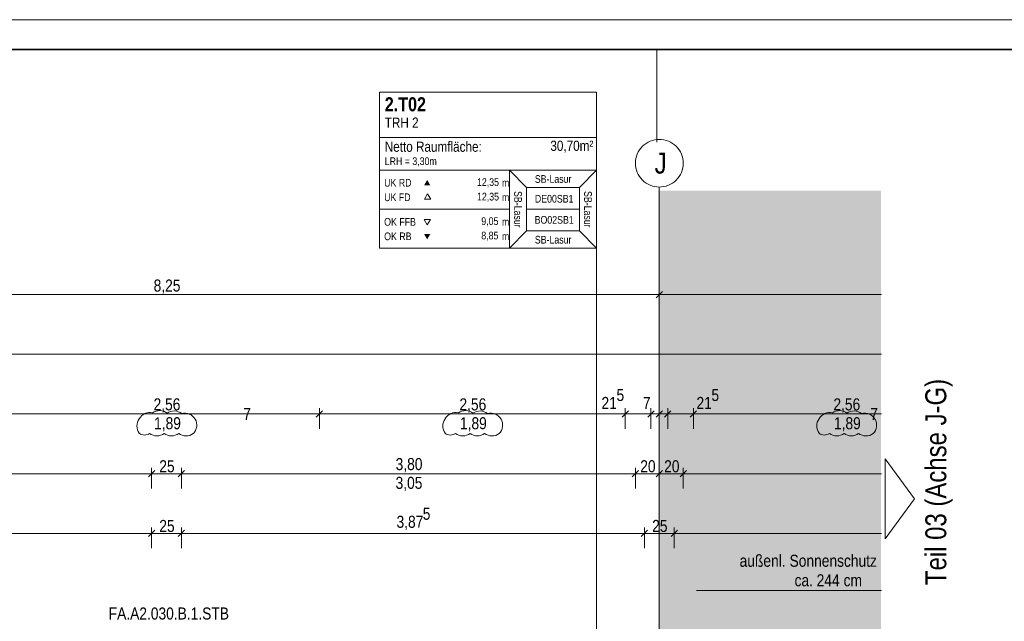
# Model space of a CAD drawing. Extents: x -620 to 300, y 62 to 1112.
# Tile 234 of 235: x -68 to 97, y 1012 to 1112. Entities that reach past the tile are written whole.
import ezdxf
from ezdxf.enums import TextEntityAlignment as Align
from ezdxf.lldxf.tags import DXFTag

# ---------------------------------------------------------------- set-up
doc = ezdxf.new("R2010")
doc.units = 0
doc.layers.get('0').update_dxf_attribs({"lineweight": 13})
doc.layers.add('--Darstellung Teil 07-00', color=2, linetype='grob-A06CPVE1L0', lineweight=13, true_color=0xffff00, plot=False)
for name, color, linetype, lineweight in [('30 -33 Aussenwände- 8 Sonnenschutz', 7, 'Continuous', 9), ('70 -71 Achsen- 1 Gebäudeachsen', 7, 'STRICHPUNKT2-A06CPVE5L0', 18), ('iwb_Plankopf Rahmen', 7, 'Continuous', 35), ('Keine-A06CPVE4L0', 7, 'Continuous', 9)]:
    doc.layers.add(name, color=color, linetype=linetype, lineweight=lineweight)
for name, color, linetype, lineweight, true_color in [('70 -72 Beschriftung- 1 Beschriftung allgemein', 7, 'Continuous', 9, 0xff6633), ('70 -75 Raumstempel- 1 Raumstempel-A06CPVE3L0', 1, 'Continuous', 50, 0xff0000), ('70 -75 Raumstempel-2 Verweislinie', 3, 'Continuous', 9, 0x00ff00), ('70 -76 Bemaßung- 2 Allgemein', 9, 'Continuous', 5, 0x808080), ('70 -77 Revision- 2 Wolken', 7, 'Continuous', 18, 0x944cff), ('iwb_Layout BA_Markierung', 7, 'Continuous', 9, 0xbadcdc), ('iwb_Layout Text', 3, 'Continuous', 18, 0x00ff00)]:
    doc.layers.add(name, color=color, linetype=linetype, lineweight=lineweight, true_color=true_color)
doc.styles.get("Standard").update_dxf_attribs({"font": 'ARIALN.TTF'})
tags = doc.linetypes.add('grob-A06CPVE1L0', pattern=[14, 3, -8, 3]).pattern_tags.tags
tags[8:9] = [DXFTag(74, 4), DXFTag(75, 0), DXFTag(340, '0'), DXFTag(46, 0.0), DXFTag(50, 0.0), DXFTag(44, 0.0), DXFTag(45, 0.0)]
tags[6:7] = [DXFTag(74, 4), DXFTag(75, 0), DXFTag(340, '0'), DXFTag(46, 0.0), DXFTag(50, 0.0), DXFTag(44, 0.0), DXFTag(45, 0.0)]
tags[4:5] = [DXFTag(74, 4), DXFTag(75, 0), DXFTag(340, '0'), DXFTag(46, 0.0), DXFTag(50, 0.0), DXFTag(44, 0.0), DXFTag(45, 0.0)]
tags = doc.linetypes.add('STRICHPUNKT2-A06CPVE5L0', pattern=[12.7, 6.35, -3.175, 0, -3.175]).pattern_tags.tags
tags[10:11] = [DXFTag(74, 4), DXFTag(75, 0), DXFTag(340, '0'), DXFTag(46, 0.0), DXFTag(50, 0.0), DXFTag(44, 0.0), DXFTag(45, 0.0)]
tags[8:9] = [DXFTag(74, 4), DXFTag(75, 0), DXFTag(340, '0'), DXFTag(46, 0.0), DXFTag(50, 0.0), DXFTag(44, 0.0), DXFTag(45, 0.0)]
tags[6:7] = [DXFTag(74, 4), DXFTag(75, 0), DXFTag(340, '0'), DXFTag(46, 0.0), DXFTag(50, 0.0), DXFTag(44, 0.0), DXFTag(45, 0.0)]
tags[4:5] = [DXFTag(74, 4), DXFTag(75, 0), DXFTag(340, '0'), DXFTag(46, 0.0), DXFTag(50, 0.0), DXFTag(44, 0.0), DXFTag(45, 0.0)]

# ---------------------------------------------------------------- blocks, each defined once
blk = doc.blocks.new('Polygon-A06CPVDVL0')
at = {"color": 0, "linetype": 'ByBlock', "lineweight": -2, "ltscale": 0.13}
blk.add_solid([(39.43, 86.62), (39.26, 1083.81), (76.5, 86.52), (76.5, 1083.81)], dxfattribs=at)
blk = doc.blocks.new('Referenz-A06CPVE6L0')
at = {"layer": '--Darstellung Teil 07-00', "color": 0, "linetype": 'grob-A06CPVE1L0', "lineweight": -2, "ltscale": 0.13}
blk.add_line((39.03, 1091.92), (39.03, 1107.27), dxfattribs=at)
at = {"layer": '30 -33 Aussenwände- 8 Sonnenschutz', "color": 0, "linetype": 'Continuous', "ltscale": 0.13}
blk.add_line((76.59, 1016.84), (45.63, 1016.84), dxfattribs=at)
at = {"layer": '70 -71 Achsen- 1 Gebäudeachsen', "color": 0, "linetype": 'STRICHPUNKT2-A06CPVE5L0', "ltscale": 0.18}
blk.add_line((39.42, 1084.39), (39.42, 84.95), dxfattribs=at)
at = {"layer": '70 -75 Raumstempel- 1 Raumstempel-A06CPVE3L0', "color": 0, "lineweight": 9}
for p, q in [((-7.4, 1100.29), (-7.4, 1074.16)), ((28.92, 1100.29), (-7.4, 1100.29)), ((28.92, 1074.16), (28.92, 1100.29)), ((28.92, 1092.7), (-7.4, 1092.7)), ((-7.4, 1087.23), (14.33, 1087.23)), ((17.21, 1084.33), (14.33, 1087.23)), ((28.92, 1087.23), (14.33, 1087.23)), ((14.33, 1087.23), (14.33, 1074.16)), ((26.04, 1084.33), (28.92, 1087.23)), ((0.63, 1083.26), (0.11, 1082.36)), ((1.16, 1082.36), (0.63, 1083.26)), ((17.21, 1077.05), (17.21, 1084.33)), ((17.21, 1084.33), (26.04, 1084.33)), ((26.04, 1077.05), (26.04, 1084.33)), ((0.11, 1082.36), (1.16, 1082.36)), ((-7.4, 1080.69), (14.33, 1080.69)), ((26.04, 1080.69), (17.21, 1080.69)), ((0.56, 1078.09), (0.04, 1078.99)), ((0.04, 1078.99), (1.09, 1078.99)), ((1.09, 1078.99), (0.56, 1078.09)), ((17.21, 1077.05), (14.33, 1074.16)), ((17.21, 1077.05), (26.04, 1077.05)), ((26.04, 1077.05), (28.92, 1074.16)), ((28.92, 1074.16), (-7.4, 1074.16))]:
    blk.add_line(p, q, dxfattribs=at)
at = {"layer": '70 -75 Raumstempel- 1 Raumstempel-A06CPVE3L0', "color": 0, "lineweight": 0}
for points in [[(1.09, 1084.68), (0.56, 1085.59), (0.04, 1084.68)], [(1.09, 1076.55), (0.56, 1075.64), (0.04, 1076.55)]]:
    blk.add_solid(points, dxfattribs=at)
at = {"layer": '70 -75 Raumstempel-2 Verweislinie', "color": 0, "linetype": 'Continuous', "ltscale": 0.13}
blk.add_line((28.92, 1074.16), (28.92, 979.61), dxfattribs=at)
at = {"layer": '70 -76 Bemaßung- 2 Allgemein', "color": 0, "linetype": 'Continuous', "ltscale": 0.13}
for p, q in [((38.36, 1066.39), (-124.52, 1066.39)), ((39.92, 1066.39), (38.36, 1066.39)), ((39.95, 1066.92), (38.89, 1065.86)), ((38.89, 1065.86), (39.95, 1066.92)), ((38.92, 1066.39), (40.48, 1066.39)), ((39.42, 1066.45), (39.42, 1067.39)), ((39.42, 1066.45), (39.42, 1067.39)), ((76.59, 1066.39), (40.48, 1066.39)), ((76.59, 1056.39), (-124.52, 1056.39)), ((-17.48, 1043.89), (-17.48, 1047.39)), ((-17.48, 1043.89), (-17.48, 1047.39)), ((33.72, 1043.89), (33.72, 1047.39)), ((33.72, 1043.89), (33.72, 1047.39)), ((38.02, 1043.89), (38.02, 1047.39)), ((38.02, 1043.89), (38.02, 1047.39)), ((39.42, 1046.45), (39.42, 1047.39)), ((39.42, 1046.45), (39.42, 1047.39)), ((40.82, 1043.89), (40.82, 1047.39)), ((40.82, 1043.89), (40.82, 1047.39)), ((45.12, 1043.89), (45.12, 1047.39)), ((45.12, 1043.89), (45.12, 1047.39)), ((-69.68, 1046.39), (-67.62, 1046.39)), ((-18.54, 1046.39), (-67.62, 1046.39)), ((-16.48, 1046.39), (-18.54, 1046.39)), ((-18.48, 1046.39), (-16.42, 1046.39)), ((32.66, 1046.39), (-16.42, 1046.39)), ((32.66, 1046.39), (31.6, 1046.39)), ((34.72, 1046.39), (32.66, 1046.39)), ((34.72, 1046.39), (32.66, 1046.39)), ((38.02, 1046.39), (33.72, 1046.39)), ((36.96, 1046.39), (35.9, 1046.39)), ((39.02, 1046.39), (36.96, 1046.39)), ((37.02, 1046.39), (39.08, 1046.39)), ((38.36, 1046.39), (37.3, 1046.39)), ((39.42, 1046.39), (38.02, 1046.39)), ((40.42, 1046.39), (38.36, 1046.39)), ((38.42, 1046.39), (40.48, 1046.39)), ((39.76, 1046.39), (38.7, 1046.39)), ((39.08, 1046.39), (40.14, 1046.39)), ((40.82, 1046.39), (39.42, 1046.39)), ((41.82, 1046.39), (39.76, 1046.39)), ((39.82, 1046.39), (41.88, 1046.39)), ((40.48, 1046.39), (41.54, 1046.39)), ((45.12, 1046.39), (40.82, 1046.39)), ((41.88, 1046.39), (42.94, 1046.39)), ((44.12, 1046.39), (46.18, 1046.39)), ((44.12, 1046.39), (46.18, 1046.39)), ((46.18, 1046.39), (47.24, 1046.39)), ((76.59, 1046.39), (46.18, 1046.39)), ((-45.58, 1033.89), (-45.58, 1037.39)), ((-45.58, 1033.89), (-45.58, 1037.39)), ((-40.58, 1033.89), (-40.58, 1037.39)), ((-40.58, 1033.89), (-40.58, 1037.39)), ((35.42, 1033.89), (35.42, 1037.39)), ((35.42, 1033.89), (35.42, 1037.39)), ((39.42, 1036.45), (39.42, 1037.39)), ((39.42, 1036.45), (39.42, 1037.39)), ((43.42, 1033.89), (43.42, 1037.39)), ((43.42, 1033.89), (43.42, 1037.39)), ((-46.64, 1036.39), (-120.52, 1036.39)), ((-44.58, 1036.39), (-46.64, 1036.39)), ((-46.58, 1036.39), (-44.52, 1036.39)), ((-41.64, 1036.39), (-44.52, 1036.39)), ((-39.58, 1036.39), (-41.64, 1036.39)), ((-41.58, 1036.39), (-39.52, 1036.39)), ((34.36, 1036.39), (-39.52, 1036.39)), ((36.42, 1036.39), (34.36, 1036.39)), ((34.42, 1036.39), (36.48, 1036.39)), ((38.36, 1036.39), (36.48, 1036.39)), ((40.42, 1036.39), (38.36, 1036.39)), ((38.42, 1036.39), (40.48, 1036.39)), ((42.36, 1036.39), (40.48, 1036.39)), ((44.42, 1036.39), (42.36, 1036.39)), ((42.42, 1036.39), (44.48, 1036.39)), ((76.59, 1036.39), (44.48, 1036.39)), ((-45.58, 1023.89), (-45.58, 1027.39)), ((-45.58, 1023.89), (-45.58, 1027.39)), ((-40.58, 1023.89), (-40.58, 1027.39)), ((-40.58, 1023.89), (-40.58, 1027.39)), ((36.92, 1023.89), (36.92, 1027.39)), ((36.92, 1023.89), (36.92, 1027.39)), ((41.92, 1023.89), (41.92, 1027.39)), ((41.92, 1023.89), (41.92, 1027.39)), ((-46.64, 1026.39), (-124.66, 1026.39)), ((-44.58, 1026.39), (-46.64, 1026.39)), ((-46.58, 1026.39), (-44.52, 1026.39)), ((-41.64, 1026.39), (-44.52, 1026.39)), ((-39.58, 1026.39), (-41.64, 1026.39)), ((-41.58, 1026.39), (-39.52, 1026.39)), ((35.86, 1026.39), (-39.52, 1026.39)), ((37.92, 1026.39), (35.86, 1026.39)), ((35.92, 1026.39), (37.98, 1026.39)), ((40.86, 1026.39), (37.98, 1026.39)), ((42.92, 1026.39), (40.86, 1026.39)), ((40.92, 1026.39), (42.98, 1026.39)), ((76.59, 1026.39), (42.98, 1026.39))]:
    blk.add_line(p, q, dxfattribs=at)
at = {"layer": '70 -76 Bemaßung- 2 Allgemein', "color": 0, "linetype": 'Continuous', "lineweight": 20, "ltscale": 0.2}
for p, q in [((-16.95, 1046.92), (-18.01, 1045.86)), ((-18.01, 1045.86), (-16.95, 1046.92)), ((34.25, 1046.92), (33.19, 1045.86)), ((34.25, 1046.92), (33.19, 1045.86)), ((37.49, 1045.86), (38.55, 1046.92)), ((38.55, 1046.92), (37.49, 1045.86)), ((38.89, 1045.86), (39.95, 1046.92)), ((39.95, 1046.92), (38.89, 1045.86)), ((40.29, 1045.86), (41.35, 1046.92)), ((41.35, 1046.92), (40.29, 1045.86)), ((44.59, 1045.86), (45.65, 1046.92)), ((44.59, 1045.86), (45.65, 1046.92)), ((-45.05, 1036.92), (-46.11, 1035.86)), ((-46.11, 1035.86), (-45.05, 1036.92)), ((-40.05, 1036.92), (-41.11, 1035.86)), ((-41.11, 1035.86), (-40.05, 1036.92)), ((35.95, 1036.92), (34.89, 1035.86)), ((34.89, 1035.86), (35.95, 1036.92)), ((39.95, 1036.92), (38.89, 1035.86)), ((38.89, 1035.86), (39.95, 1036.92)), ((43.95, 1036.92), (42.89, 1035.86)), ((42.89, 1035.86), (43.95, 1036.92)), ((-45.05, 1026.92), (-46.11, 1025.86)), ((-46.11, 1025.86), (-45.05, 1026.92)), ((-40.05, 1026.92), (-41.11, 1025.86)), ((-41.11, 1025.86), (-40.05, 1026.92)), ((37.45, 1026.92), (36.39, 1025.86)), ((36.39, 1025.86), (37.45, 1026.92)), ((42.45, 1026.92), (41.39, 1025.86)), ((41.39, 1025.86), (42.45, 1026.92))]:
    blk.add_line(p, q, dxfattribs=at)
at = {"layer": '70 -77 Revision- 2 Wolken', "color": 0, "linetype": 'Continuous', "ltscale": 0.18}
for centre, major_axis in [((-45.85, 1044.61), (0.44, 1.98)), ((-44.24, 1044.93), (0.06, 2.03)), ((-44.24, 1044.93), (1.27, 1.59)), ((-41.8, 1044.86), (0.06, 2.03)), ((-41.8, 1044.86), (1.27, 1.59)), ((5.35, 1044.61), (0.44, 1.98)), ((6.96, 1044.93), (0.06, 2.03)), ((6.96, 1044.93), (1.27, 1.59)), ((9.4, 1044.86), (0.06, 2.03)), ((9.4, 1044.86), (1.27, 1.59)), ((67.95, 1044.61), (0.44, 1.98)), ((69.56, 1044.93), (0.06, 2.03)), ((69.56, 1044.93), (1.27, 1.59)), ((72, 1044.86), (0.06, 2.03)), ((72, 1044.86), (1.27, 1.59)), ((-46, 1044.37), (-1.63, 1.22)), ((-45.85, 1044.61), (-0.84, 1.85)), ((-40.02, 1044.49), (0.77, 1.88)), ((-40.02, 1044.49), (1.74, 1.05)), ((-40.04, 1044.53), (2.02, -0.26)), ((5.2, 1044.37), (-1.63, 1.22)), ((5.35, 1044.61), (-0.84, 1.85)), ((11.18, 1044.49), (0.77, 1.88)), ((11.18, 1044.49), (1.74, 1.05)), ((11.16, 1044.53), (2.02, -0.26)), ((67.8, 1044.37), (-1.63, 1.22)), ((67.95, 1044.61), (-0.84, 1.85)), ((73.78, 1044.49), (0.77, 1.88)), ((73.78, 1044.49), (1.74, 1.05)), ((73.76, 1044.53), (2.02, -0.26)), ((-46, 1044.37), (-2.03, 0)), ((-40.04, 1044.53), (1.46, -1.42)), ((5.2, 1044.37), (-2.03, 0)), ((11.16, 1044.53), (1.46, -1.42)), ((67.8, 1044.37), (-2.03, 0)), ((73.76, 1044.53), (1.46, -1.42)), ((-46.76, 1044.3), (-0.87, -1.15)), ((-46.76, 1044.3), (-0.01, -1.44)), ((-44.67, 1044.76), (-1.23, -1.62)), ((-44.67, 1044.76), (-0.01, -2.03)), ((-42.23, 1044.75), (-1.23, -1.62)), ((-42.23, 1044.75), (-0.01, -2.03)), ((-39.8, 1044.74), (-1.23, -1.62)), ((-39.8, 1044.74), (-0.01, -2.03)), ((4.44, 1044.3), (-0.87, -1.15)), ((4.44, 1044.3), (-0.01, -1.44)), ((6.53, 1044.76), (-1.23, -1.62)), ((6.53, 1044.76), (-0.01, -2.03)), ((8.97, 1044.75), (-1.23, -1.62)), ((8.97, 1044.75), (-0.01, -2.03)), ((11.4, 1044.74), (-1.23, -1.62)), ((11.4, 1044.74), (-0.01, -2.03)), ((67.04, 1044.3), (-0.87, -1.15)), ((67.04, 1044.3), (-0.01, -1.44)), ((69.13, 1044.76), (-1.23, -1.62)), ((69.13, 1044.76), (-0.01, -2.03)), ((71.57, 1044.75), (-1.23, -1.62)), ((71.57, 1044.75), (-0.01, -2.03)), ((74, 1044.74), (-1.23, -1.62)), ((74, 1044.74), (-0.01, -2.03))]:
    blk.add_ellipse(centre, major_axis=major_axis, ratio=1, start_param=0, end_param=0.643501, dxfattribs=at)
at = {"layer": 'Keine-A06CPVE4L0', "color": 0, "linetype": 'Continuous', "ltscale": 0.13}
for p, q in [((36.33, 1090.93), (36.59, 1091.22)), ((36.59, 1091.22), (36.88, 1091.49)), ((36.88, 1091.49), (37.2, 1091.72)), ((37.2, 1091.72), (37.54, 1091.92)), ((37.54, 1091.92), (37.89, 1092.09)), ((37.89, 1092.09), (38.26, 1092.22)), ((38.26, 1092.22), (38.64, 1092.32)), ((38.64, 1092.32), (39.03, 1092.37)), ((39.03, 1092.37), (39.42, 1092.39)), ((39.42, 1092.39), (39.81, 1092.37)), ((39.81, 1092.37), (40.2, 1092.32)), ((40.2, 1092.32), (40.58, 1092.22)), ((40.58, 1092.22), (40.95, 1092.09)), ((40.95, 1092.09), (41.31, 1091.92)), ((41.31, 1091.92), (41.64, 1091.72)), ((41.64, 1091.72), (41.96, 1091.49)), ((41.96, 1091.49), (42.25, 1091.22)), ((42.25, 1091.22), (42.51, 1090.93)), ((35.5, 1089.17), (35.59, 1089.55)), ((35.59, 1089.55), (35.73, 1089.92)), ((35.73, 1089.92), (35.89, 1090.28)), ((35.89, 1090.28), (36.1, 1090.62)), ((36.1, 1090.62), (36.33, 1090.93)), ((42.51, 1090.93), (42.75, 1090.62)), ((42.75, 1090.62), (42.95, 1090.28)), ((42.95, 1090.28), (43.12, 1089.92)), ((43.12, 1089.92), (43.25, 1089.55)), ((43.25, 1089.55), (43.34, 1089.17)), ((35.42, 1088.39), (35.44, 1088.79)), ((35.44, 1088), (35.42, 1088.39)), ((35.44, 1088.79), (35.5, 1089.17)), ((35.5, 1087.61), (35.44, 1088)), ((43.34, 1089.17), (43.4, 1088.79)), ((43.4, 1088), (43.34, 1087.61)), ((43.4, 1088.79), (43.42, 1088.39)), ((43.42, 1088.39), (43.4, 1088)), ((35.59, 1087.23), (35.5, 1087.61)), ((35.73, 1086.86), (35.59, 1087.23)), ((35.89, 1086.51), (35.73, 1086.86)), ((36.1, 1086.17), (35.89, 1086.51)), ((36.33, 1085.86), (36.1, 1086.17)), ((42.75, 1086.17), (42.51, 1085.86)), ((42.95, 1086.51), (42.75, 1086.17)), ((43.12, 1086.86), (42.95, 1086.51)), ((43.25, 1087.23), (43.12, 1086.86)), ((43.34, 1087.61), (43.25, 1087.23)), ((36.59, 1085.56), (36.33, 1085.86)), ((36.88, 1085.3), (36.59, 1085.56)), ((37.2, 1085.07), (36.88, 1085.3)), ((37.54, 1084.87), (37.2, 1085.07)), ((37.89, 1084.7), (37.54, 1084.87)), ((38.26, 1084.57), (37.89, 1084.7)), ((38.64, 1084.47), (38.26, 1084.57)), ((40.58, 1084.57), (40.2, 1084.47)), ((40.95, 1084.7), (40.58, 1084.57)), ((41.31, 1084.87), (40.95, 1084.7)), ((41.64, 1085.07), (41.31, 1084.87)), ((41.96, 1085.3), (41.64, 1085.07)), ((42.25, 1085.56), (41.96, 1085.3)), ((42.51, 1085.86), (42.25, 1085.56)), ((39.03, 1084.41), (38.64, 1084.47)), ((39.42, 1084.39), (39.03, 1084.41)), ((39.81, 1084.41), (39.42, 1084.39)), ((40.2, 1084.47), (39.81, 1084.41))]:
    blk.add_line(p, q, dxfattribs=at)
at = {"layer": '30 -33 Aussenwände- 8 Sonnenschutz', "color": 0, "linetype": 'Continuous', "ltscale": 0.13, "char_height": 2.0138, "attachment_point": 1}
for s, insert in [('{\\fArial Narrow;außenl.}', (52.86, 1022.81)), ('{\\fArial Narrow;Sonnenschutz}', (61.22, 1022.81)), ('{\\fArial Narrow;ca.}', (62.06, 1019.54)), ('{\\fArial Narrow;244}', (65.75, 1019.54)), ('{\\fArial Narrow;cm}', (70.27, 1019.54))]:
    blk.add_mtext(s, dxfattribs=dict(at, insert=insert))
at = {"layer": '70 -72 Beschriftung- 1 Beschriftung allgemein', "color": 0, "linetype": 'Continuous', "ltscale": 0.13, "insert": (-52.75, 1013.98), "char_height": 2.0138, "attachment_point": 1}
blk.add_mtext('{\\fArial Narrow;FA.A2.030.B.1.STB}', dxfattribs=at)
at = {"layer": '70 -75 Raumstempel- 1 Raumstempel-A06CPVE3L0', "color": 0, "linetype": 'Continuous', "ltscale": 0.5, "attachment_point": 1}
for s, insert, char_height, rotation in [('{\\fArial Narrow|b1|i0;2.T02}', (-6.54, 1099.44), 2.3536, 0), ('{\\fArial Narrow;TRH 2}', (-6.54, 1096.04), 1.7117, 0), ('{\\fArial Narrow;Netto Raumfläche:}', (-6.54, 1092.02), 1.7117, 0), ('{\\fArial Narrow;30,70m²}', (21.18, 1092.17), 1.7117, 0), ('{\\fArial Narrow;LRH = 3,30m}', (-6.54, 1089.37), 1.2838, 0), ('{\\fArial Narrow;SB-Lasur}', (18.58, 1086.39), 1.2838, 0), ('{\\fArial Narrow;UK RD}', (-6.64, 1085.76), 1.2838, 0), ('{\\fArial Narrow;12,35}', (8.9, 1085.87), 1.2838, 0), ('{\\fArial Narrow;m}', (13.08, 1085.75), 1.2838, 0), ('{\\fArial Narrow;UK FD}', (-6.64, 1083.33), 1.2838, 0), ('{\\fArial Narrow;12,35}', (8.9, 1083.44), 1.2838, 0), ('{\\fArial Narrow;m}', (13.08, 1083.32), 1.2838, 0), ('{\\fArial Narrow;SB-Lasur}', (16.41, 1083.73), 1.2838, 270), ('{\\fArial Narrow;DE00SB1}', (18.59, 1083.08), 1.2838, 0), ('{\\fArial Narrow;SB-Lasur}', (28.12, 1083.73), 1.2838, 270), ('{\\fArial Narrow;BO02SB1}', (18.55, 1079.55), 1.2838, 0), ('{\\fArial Narrow;OK FFB}', (-6.64, 1079.21), 1.2838, 0), ('{\\fArial Narrow;9,05}', (9.62, 1079.33), 1.2838, 0), ('{\\fArial Narrow;m}', (13.08, 1079.21), 1.2838, 0), ('{\\fArial Narrow;OK RB}', (-6.64, 1076.79), 1.2838, 0), ('{\\fArial Narrow;8,85}', (9.62, 1076.92), 1.2838, 0), ('{\\fArial Narrow;m}', (13.08, 1076.79), 1.2838, 0), ('{\\fArial Narrow;SB-Lasur}', (18.58, 1076.22), 1.2838, 0)]:
    blk.add_mtext(s, dxfattribs=dict(at, insert=insert, char_height=char_height, rotation=rotation))
at = {"layer": '70 -76 Bemaßung- 2 Allgemein', "color": 0, "linetype": 'Continuous', "ltscale": 0.13, "char_height": 2.0138, "attachment_point": 1}
for s, insert in [('{\\fArial Narrow;8,25}', (-45.23, 1068.91)), ('{\\fArial Narrow;5}', (32.25, 1050.58)), ('{\\fArial Narrow;5}', (48.14, 1050.58)), ('{\\fArial Narrow;2,56}', (-45.24, 1049.01)), ('{\\fArial Narrow;2,56}', (5.96, 1049.01)), ('{\\fArial Narrow;21}', (29.74, 1049.24)), ('{\\fArial Narrow;7}', (36.67, 1049.22)), ('{\\fArial Narrow;21}', (45.64, 1049.24)), ('{\\fArial Narrow;2,56}', (68.56, 1049.01)), ('{\\fArial Narrow;7}', (-30.22, 1047.4)), ('{\\fArial Narrow;7}', (74.73, 1047.4)), ('{\\fArial Narrow;1,89}', (-45.15, 1045.85)), ('{\\fArial Narrow;1,89}', (6.05, 1045.85)), ('{\\fArial Narrow;1,89}', (68.65, 1045.85)), ('{\\fArial Narrow;25}', (-44.28, 1038.64)), ('{\\fArial Narrow;3,80}', (-4.72, 1039.01)), ('{\\fArial Narrow;20}', (36.23, 1038.64)), ('{\\fArial Narrow;20}', (40.23, 1038.64)), ('{\\fArial Narrow;3,05}', (-4.73, 1035.86)), ('{\\fArial Narrow;5}', (-0.18, 1030.69)), ('{\\fArial Narrow;25}', (-44.28, 1028.64)), ('{\\fArial Narrow;3,87}', (-4.57, 1029.34)), ('{\\fArial Narrow;25}', (38.22, 1028.64))]:
    blk.add_mtext(s, dxfattribs=dict(at, insert=insert))
at = {"layer": 'Keine-A06CPVE4L0', "color": 0, "linetype": 'Continuous', "ltscale": 0.13, "insert": (38.63, 1090.18), "char_height": 3.5241, "attachment_point": 1}
blk.add_mtext('{\\fArial Narrow;J}', dxfattribs=at)

msp = doc.modelspace()

# ---------------------------------------------------------------- linework, layer by layer
at = {"layer": 'iwb_Layout Text', "linetype": 'Continuous', "ltscale": 0.18}
for p, q in [((82.12, 1032.19), (77.24, 1038.88)), ((77.24, 1025.5), (77.24, 1038.88)), ((77.24, 1025.5), (82.12, 1032.19))]:
    msp.add_line(p, q, dxfattribs=at)
at = {"layer": 'iwb_Plankopf Rahmen', "color": 8, "lineweight": 13, "ltscale": 0.13, "true_color": 0x808080}
msp.add_lwpolyline([(300.35, 62.43), (-619.65, 62.43), (-619.65, 1112.43), (300.35, 1112.43), (300.35, 62.43)], close=True, dxfattribs=at)
at = {"layer": 'iwb_Plankopf Rahmen', "ltscale": 0.35}
msp.add_lwpolyline([(-599.65, 67.43), (-599.65, 1107.43), (295.35, 1107.43), (295.35, 67.43), (-599.65, 67.43)], close=True, dxfattribs=at)

# ---------------------------------------------------------------- block references
at = {"color": 8, "lineweight": 13, "ltscale": 0.13, "true_color": 0x808080}
msp.add_blockref('Referenz-A06CPVE6L0', (0, 0), dxfattribs=at)
at = {"layer": 'iwb_Layout BA_Markierung', "ltscale": 0.13}
msp.add_blockref('Polygon-A06CPVDVL0', (0, 0), dxfattribs=at)

# ---------------------------------------------------------------- texts
at = {"layer": 'iwb_Layout Text', "ltscale": 0.18}
msp.add_text('Teil 03 (Achse J-G)', height=3.5, rotation=90, dxfattribs=at).set_placement((83.95, 1017.73), align=Align.TOP_LEFT)

doc.saveas('drawing.dxf')
